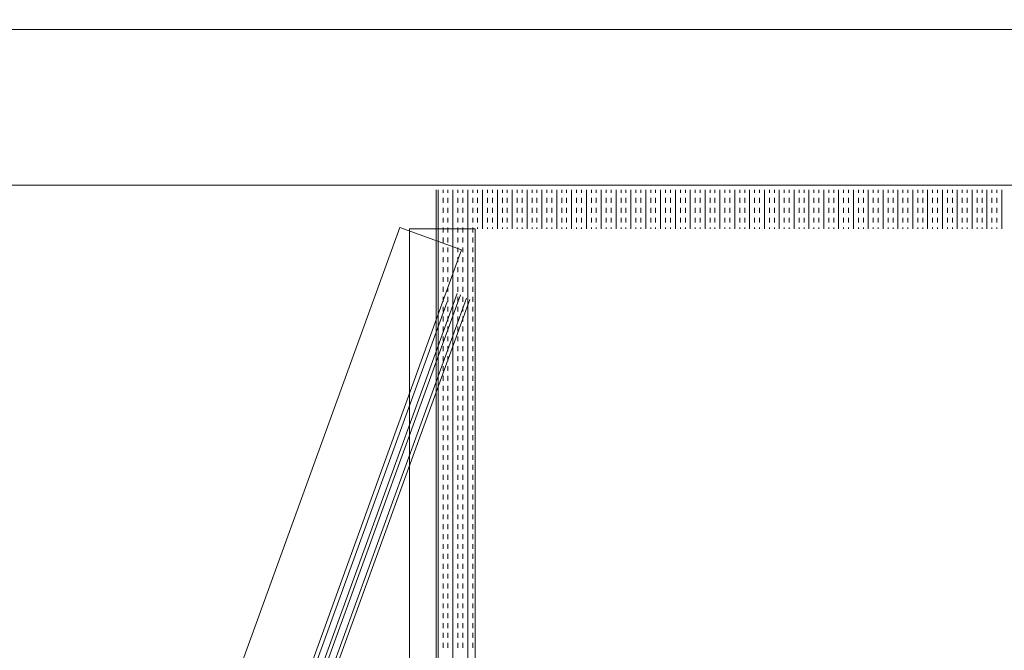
# Model space of a CAD drawing. Header units: millimetres. Extents: x 99250 to 122845, y -19292 to 18303.
# Tile 95 of 99: x 120095 to 120729, y 15709 to 16115. Entities that reach past the tile are written whole.
import ezdxf

# ---------------------------------------------------------------- set-up
doc = ezdxf.new("R2010")
doc.units = ezdxf.units.MM
doc.header["$MEASUREMENT"] = 0
doc.layers.add('IRISH HOUSE_HYD AIRPORT_DRAINAGE LAYOUT 1$0$GREY SCALE', color=8, linetype='Continuous')
doc.layers.add('IRISH HOUSE_HYD AIRPORT_DRAINAGE LAYOUT 1$0$GREYSCALE', color=8, linetype='Continuous', lineweight=0)
doc.layers.add('M-MEP-ELPR-EQUIP', color=6, linetype='Continuous', lineweight=20)

# ---------------------------------------------------------------- blocks, each defined once
blk = doc.blocks.new('IRISH HOUSE_HYD AIRPORT_DRAINAGE LAYOUT 1$0$FLOOR PLAN')
at = {"layer": 'IRISH HOUSE_HYD AIRPORT_DRAINAGE LAYOUT 1$0$GREYSCALE', "color": 8, "lineweight": 0, "ltscale": 0.25}
for p, q in [((18432.57, 16108.55), (21213.33, 16108.55)), ((18432.57, 16008.31), (21213.33, 16008.31))]:
    blk.add_line(p, q, dxfattribs=at)
at = {"layer": 'IRISH HOUSE_HYD AIRPORT_DRAINAGE LAYOUT 1$0$GREYSCALE', "color": 8, "lineweight": 0}
for p, q in [((20363.2, 15303.61), (20363.2, 16005.3)), ((20364.39, 15303.61), (20364.39, 16005.3)), ((20367.58, 16003.32), (20367.58, 16005.3)), ((20370.76, 16003.32), (20370.76, 16005.3)), ((20373.94, 15303.61), (20373.94, 16005.3)), ((20377.12, 16003.32), (20377.12, 16005.3)), ((20380.31, 16003.32), (20380.31, 16005.3)), ((20383.49, 15303.61), (20383.49, 16005.3)), ((20386.67, 16003.32), (20386.67, 16005.3)), ((20389.86, 16003.32), (20389.86, 16005.3)), ((20393.04, 15980.24), (20393.04, 16005.3)), ((20396.22, 16003.32), (20396.22, 16005.3)), ((20399.4, 16003.32), (20399.4, 16005.3)), ((20402.59, 15980.24), (20402.59, 16005.3)), ((20405.77, 16003.32), (20405.77, 16005.3)), ((20408.95, 16003.32), (20408.95, 16005.3)), ((20412.13, 15980.24), (20412.13, 16005.3)), ((20415.32, 16003.32), (20415.32, 16005.3)), ((20418.5, 16003.32), (20418.5, 16005.3)), ((20421.68, 15980.24), (20421.68, 16005.3)), ((20424.86, 16003.32), (20424.86, 16005.3)), ((20428.05, 16003.32), (20428.05, 16005.3)), ((20431.23, 15980.24), (20431.23, 16005.3)), ((20434.41, 16003.32), (20434.41, 16005.3)), ((20437.6, 16003.32), (20437.6, 16005.3)), ((20440.78, 15980.24), (20440.78, 16005.3)), ((20443.96, 16003.32), (20443.96, 16005.3)), ((20447.14, 16003.32), (20447.14, 16005.3)), ((20450.33, 15980.24), (20450.33, 16005.3)), ((20453.51, 16003.32), (20453.51, 16005.3)), ((20456.69, 16003.32), (20456.69, 16005.3)), ((20459.87, 15980.24), (20459.87, 16005.3)), ((20463.06, 16003.32), (20463.06, 16005.3)), ((20466.24, 16003.32), (20466.24, 16005.3)), ((20469.42, 15980.24), (20469.42, 16005.3)), ((20472.61, 16003.32), (20472.61, 16005.3)), ((20475.79, 16003.32), (20475.79, 16005.3)), ((20478.97, 15980.24), (20478.97, 16005.3)), ((20482.15, 16003.32), (20482.15, 16005.3)), ((20485.34, 16003.32), (20485.34, 16005.3)), ((20488.52, 15980.24), (20488.52, 16005.3)), ((20491.7, 16003.32), (20491.7, 16005.3)), ((20494.88, 16003.32), (20494.88, 16005.3)), ((20498.07, 15980.24), (20498.07, 16005.3)), ((20501.25, 16003.32), (20501.25, 16005.3)), ((20504.43, 16003.32), (20504.43, 16005.3)), ((20507.61, 15980.24), (20507.61, 16005.3)), ((20510.8, 16003.32), (20510.8, 16005.3)), ((20513.98, 16003.32), (20513.98, 16005.3)), ((20517.16, 15980.24), (20517.16, 16005.3)), ((20520.35, 16003.32), (20520.35, 16005.3)), ((20523.53, 16003.32), (20523.53, 16005.3)), ((20526.71, 15980.24), (20526.71, 16005.3)), ((20529.89, 16003.32), (20529.89, 16005.3)), ((20533.08, 16003.32), (20533.08, 16005.3)), ((20536.26, 15980.24), (20536.26, 16005.3)), ((20539.44, 16003.32), (20539.44, 16005.3)), ((20542.62, 16003.32), (20542.62, 16005.3)), ((20545.81, 15980.24), (20545.81, 16005.3)), ((20548.99, 16003.32), (20548.99, 16005.3)), ((20552.17, 16003.32), (20552.17, 16005.3)), ((20555.36, 15980.24), (20555.36, 16005.3)), ((20558.54, 16003.32), (20558.54, 16005.3)), ((20561.72, 16003.32), (20561.72, 16005.3)), ((20564.9, 15980.24), (20564.9, 16005.3)), ((20568.09, 16003.32), (20568.09, 16005.3)), ((20571.27, 16003.32), (20571.27, 16005.3)), ((20574.45, 15980.24), (20574.45, 16005.3)), ((20577.63, 16003.32), (20577.63, 16005.3)), ((20580.82, 16003.32), (20580.82, 16005.3)), ((20584, 15980.24), (20584, 16005.3)), ((20587.18, 16003.32), (20587.18, 16005.3)), ((20590.37, 16003.32), (20590.37, 16005.3)), ((20593.55, 15980.24), (20593.55, 16005.3)), ((20596.73, 16003.32), (20596.73, 16005.3)), ((20599.91, 16003.32), (20599.91, 16005.3)), ((20603.1, 15980.24), (20603.1, 16005.3)), ((20606.28, 16003.32), (20606.28, 16005.3)), ((20609.46, 16003.32), (20609.46, 16005.3)), ((20612.64, 15980.24), (20612.64, 16005.3)), ((20615.83, 16003.32), (20615.83, 16005.3)), ((20619.01, 16003.32), (20619.01, 16005.3)), ((20622.19, 15980.24), (20622.19, 16005.3)), ((20625.37, 16003.32), (20625.37, 16005.3)), ((20628.56, 16003.32), (20628.56, 16005.3)), ((20631.74, 15980.24), (20631.74, 16005.3)), ((20634.92, 16003.32), (20634.92, 16005.3)), ((20638.11, 16003.32), (20638.11, 16005.3)), ((20641.29, 15980.24), (20641.29, 16005.3)), ((20644.47, 16003.32), (20644.47, 16005.3)), ((20647.65, 16003.32), (20647.65, 16005.3)), ((20650.84, 15980.24), (20650.84, 16005.3)), ((20654.02, 16003.32), (20654.02, 16005.3)), ((20657.2, 16003.32), (20657.2, 16005.3)), ((20660.38, 15980.24), (20660.38, 16005.3)), ((20663.57, 16003.32), (20663.57, 16005.3)), ((20666.75, 16003.32), (20666.75, 16005.3)), ((20669.93, 15980.24), (20669.93, 16005.3)), ((20673.12, 16003.32), (20673.12, 16005.3)), ((20676.3, 16003.32), (20676.3, 16005.3)), ((20679.48, 15980.24), (20679.48, 16005.3)), ((20682.66, 16003.32), (20682.66, 16005.3)), ((20685.85, 16003.32), (20685.85, 16005.3)), ((20689.03, 15980.24), (20689.03, 16005.3)), ((20692.21, 16003.32), (20692.21, 16005.3)), ((20695.39, 16003.32), (20695.39, 16005.3)), ((20698.58, 15980.24), (20698.58, 16005.3)), ((20701.76, 16003.32), (20701.76, 16005.3)), ((20704.94, 16003.32), (20704.94, 16005.3)), ((20708.12, 15980.24), (20708.12, 16005.3)), ((20711.31, 16003.32), (20711.31, 16005.3)), ((20714.49, 16003.32), (20714.49, 16005.3)), ((20717.67, 15980.24), (20717.67, 16005.3)), ((20720.86, 16003.32), (20720.86, 16005.3)), ((20724.04, 16003.32), (20724.04, 16005.3)), ((20727.22, 15980.24), (20727.22, 16005.3)), ((20367.58, 15996.95), (20367.58, 16000.13)), ((20370.76, 15996.95), (20370.76, 16000.13)), ((20377.12, 15996.95), (20377.12, 16000.13)), ((20380.31, 15996.95), (20380.31, 16000.13)), ((20386.67, 15996.95), (20386.67, 16000.13)), ((20389.86, 15996.95), (20389.86, 16000.13)), ((20396.22, 15996.95), (20396.22, 16000.13)), ((20399.4, 15996.95), (20399.4, 16000.13)), ((20405.77, 15996.95), (20405.77, 16000.13)), ((20408.95, 15996.95), (20408.95, 16000.13)), ((20415.32, 15996.95), (20415.32, 16000.13)), ((20418.5, 15996.95), (20418.5, 16000.13)), ((20424.86, 15996.95), (20424.86, 16000.13)), ((20428.05, 15996.95), (20428.05, 16000.13)), ((20434.41, 15996.95), (20434.41, 16000.13)), ((20437.6, 15996.95), (20437.6, 16000.13)), ((20443.96, 15996.95), (20443.96, 16000.13)), ((20447.14, 15996.95), (20447.14, 16000.13)), ((20453.51, 15996.95), (20453.51, 16000.13)), ((20456.69, 15996.95), (20456.69, 16000.13)), ((20463.06, 15996.95), (20463.06, 16000.13)), ((20466.24, 15996.95), (20466.24, 16000.13)), ((20472.61, 15996.95), (20472.61, 16000.13)), ((20475.79, 15996.95), (20475.79, 16000.13)), ((20482.15, 15996.95), (20482.15, 16000.13)), ((20485.34, 15996.95), (20485.34, 16000.13)), ((20491.7, 15996.95), (20491.7, 16000.13)), ((20494.88, 15996.95), (20494.88, 16000.13)), ((20501.25, 15996.95), (20501.25, 16000.13)), ((20504.43, 15996.95), (20504.43, 16000.13)), ((20510.8, 15996.95), (20510.8, 16000.13)), ((20513.98, 15996.95), (20513.98, 16000.13)), ((20520.35, 15996.95), (20520.35, 16000.13)), ((20523.53, 15996.95), (20523.53, 16000.13)), ((20529.89, 15996.95), (20529.89, 16000.13)), ((20533.08, 15996.95), (20533.08, 16000.13)), ((20539.44, 15996.95), (20539.44, 16000.13)), ((20542.62, 15996.95), (20542.62, 16000.13)), ((20548.99, 15996.95), (20548.99, 16000.13)), ((20552.17, 15996.95), (20552.17, 16000.13)), ((20558.54, 15996.95), (20558.54, 16000.13)), ((20561.72, 15996.95), (20561.72, 16000.13)), ((20568.09, 15996.95), (20568.09, 16000.13)), ((20571.27, 15996.95), (20571.27, 16000.13)), ((20577.63, 15996.95), (20577.63, 16000.13)), ((20580.82, 15996.95), (20580.82, 16000.13)), ((20587.18, 15996.95), (20587.18, 16000.13)), ((20590.37, 15996.95), (20590.37, 16000.13)), ((20596.73, 15996.95), (20596.73, 16000.13)), ((20599.91, 15996.95), (20599.91, 16000.13)), ((20606.28, 15996.95), (20606.28, 16000.13)), ((20609.46, 15996.95), (20609.46, 16000.13)), ((20615.83, 15996.95), (20615.83, 16000.13)), ((20619.01, 15996.95), (20619.01, 16000.13)), ((20625.37, 15996.95), (20625.37, 16000.13)), ((20628.56, 15996.95), (20628.56, 16000.13)), ((20634.92, 15996.95), (20634.92, 16000.13)), ((20638.11, 15996.95), (20638.11, 16000.13)), ((20644.47, 15996.95), (20644.47, 16000.13)), ((20647.65, 15996.95), (20647.65, 16000.13)), ((20654.02, 15996.95), (20654.02, 16000.13)), ((20657.2, 15996.95), (20657.2, 16000.13)), ((20663.57, 15996.95), (20663.57, 16000.13)), ((20666.75, 15996.95), (20666.75, 16000.13)), ((20673.12, 15996.95), (20673.12, 16000.13)), ((20676.3, 15996.95), (20676.3, 16000.13)), ((20682.66, 15996.95), (20682.66, 16000.13)), ((20685.85, 15996.95), (20685.85, 16000.13)), ((20692.21, 15996.95), (20692.21, 16000.13)), ((20695.39, 15996.95), (20695.39, 16000.13)), ((20701.76, 15996.95), (20701.76, 16000.13)), ((20704.94, 15996.95), (20704.94, 16000.13)), ((20711.31, 15996.95), (20711.31, 16000.13)), ((20714.49, 15996.95), (20714.49, 16000.13)), ((20720.86, 15996.95), (20720.86, 16000.13)), ((20724.04, 15996.95), (20724.04, 16000.13)), ((20367.58, 15990.58), (20367.58, 15993.77)), ((20370.76, 15990.58), (20370.76, 15993.77)), ((20377.12, 15990.58), (20377.12, 15993.77)), ((20380.31, 15990.58), (20380.31, 15993.77)), ((20386.67, 15990.58), (20386.67, 15993.77)), ((20389.86, 15990.58), (20389.86, 15993.77)), ((20396.22, 15990.58), (20396.22, 15993.77)), ((20399.4, 15990.58), (20399.4, 15993.77)), ((20405.77, 15990.58), (20405.77, 15993.77)), ((20408.95, 15990.58), (20408.95, 15993.77)), ((20415.32, 15990.58), (20415.32, 15993.77)), ((20418.5, 15990.58), (20418.5, 15993.77)), ((20424.86, 15990.58), (20424.86, 15993.77)), ((20428.05, 15990.58), (20428.05, 15993.77)), ((20434.41, 15990.58), (20434.41, 15993.77)), ((20437.6, 15990.58), (20437.6, 15993.77)), ((20443.96, 15990.58), (20443.96, 15993.77)), ((20447.14, 15990.58), (20447.14, 15993.77)), ((20453.51, 15990.58), (20453.51, 15993.77)), ((20456.69, 15990.58), (20456.69, 15993.77)), ((20463.06, 15990.58), (20463.06, 15993.77)), ((20466.24, 15990.58), (20466.24, 15993.77)), ((20472.61, 15990.58), (20472.61, 15993.77)), ((20475.79, 15990.58), (20475.79, 15993.77)), ((20482.15, 15990.58), (20482.15, 15993.77)), ((20485.34, 15990.58), (20485.34, 15993.77)), ((20491.7, 15990.58), (20491.7, 15993.77)), ((20494.88, 15990.58), (20494.88, 15993.77)), ((20501.25, 15990.58), (20501.25, 15993.77)), ((20504.43, 15990.58), (20504.43, 15993.77)), ((20510.8, 15990.58), (20510.8, 15993.77)), ((20513.98, 15990.58), (20513.98, 15993.77)), ((20520.35, 15990.58), (20520.35, 15993.77)), ((20523.53, 15990.58), (20523.53, 15993.77)), ((20529.89, 15990.58), (20529.89, 15993.77)), ((20533.08, 15990.58), (20533.08, 15993.77)), ((20539.44, 15990.58), (20539.44, 15993.77)), ((20542.62, 15990.58), (20542.62, 15993.77)), ((20548.99, 15990.58), (20548.99, 15993.77)), ((20552.17, 15990.58), (20552.17, 15993.77)), ((20558.54, 15990.58), (20558.54, 15993.77)), ((20561.72, 15990.58), (20561.72, 15993.77)), ((20568.09, 15990.58), (20568.09, 15993.77)), ((20571.27, 15990.58), (20571.27, 15993.77)), ((20577.63, 15990.58), (20577.63, 15993.77)), ((20580.82, 15990.58), (20580.82, 15993.77)), ((20587.18, 15990.58), (20587.18, 15993.77)), ((20590.37, 15990.58), (20590.37, 15993.77)), ((20596.73, 15990.58), (20596.73, 15993.77)), ((20599.91, 15990.58), (20599.91, 15993.77)), ((20606.28, 15990.58), (20606.28, 15993.77)), ((20609.46, 15990.58), (20609.46, 15993.77)), ((20615.83, 15990.58), (20615.83, 15993.77)), ((20619.01, 15990.58), (20619.01, 15993.77)), ((20625.37, 15990.58), (20625.37, 15993.77)), ((20628.56, 15990.58), (20628.56, 15993.77)), ((20634.92, 15990.58), (20634.92, 15993.77)), ((20638.11, 15990.58), (20638.11, 15993.77)), ((20644.47, 15990.58), (20644.47, 15993.77)), ((20647.65, 15990.58), (20647.65, 15993.77)), ((20654.02, 15990.58), (20654.02, 15993.77)), ((20657.2, 15990.58), (20657.2, 15993.77)), ((20663.57, 15990.58), (20663.57, 15993.77)), ((20666.75, 15990.58), (20666.75, 15993.77)), ((20673.12, 15990.58), (20673.12, 15993.77)), ((20676.3, 15990.58), (20676.3, 15993.77)), ((20682.66, 15990.58), (20682.66, 15993.77)), ((20685.85, 15990.58), (20685.85, 15993.77)), ((20692.21, 15990.58), (20692.21, 15993.77)), ((20695.39, 15990.58), (20695.39, 15993.77)), ((20701.76, 15990.58), (20701.76, 15993.77)), ((20704.94, 15990.58), (20704.94, 15993.77)), ((20711.31, 15990.58), (20711.31, 15993.77)), ((20714.49, 15990.58), (20714.49, 15993.77)), ((20720.86, 15990.58), (20720.86, 15993.77)), ((20724.04, 15990.58), (20724.04, 15993.77)), ((20367.58, 15984.22), (20367.58, 15987.4)), ((20370.76, 15984.22), (20370.76, 15987.4)), ((20377.12, 15984.22), (20377.12, 15987.4)), ((20380.31, 15984.22), (20380.31, 15987.4)), ((20386.67, 15984.22), (20386.67, 15987.4)), ((20389.86, 15984.22), (20389.86, 15987.4)), ((20396.22, 15984.22), (20396.22, 15987.4)), ((20399.4, 15984.22), (20399.4, 15987.4)), ((20405.77, 15984.22), (20405.77, 15987.4)), ((20408.95, 15984.22), (20408.95, 15987.4)), ((20415.32, 15984.22), (20415.32, 15987.4)), ((20418.5, 15984.22), (20418.5, 15987.4)), ((20424.86, 15984.22), (20424.86, 15987.4)), ((20428.05, 15984.22), (20428.05, 15987.4)), ((20434.41, 15984.22), (20434.41, 15987.4)), ((20437.6, 15984.22), (20437.6, 15987.4)), ((20443.96, 15984.22), (20443.96, 15987.4)), ((20447.14, 15984.22), (20447.14, 15987.4)), ((20453.51, 15984.22), (20453.51, 15987.4)), ((20456.69, 15984.22), (20456.69, 15987.4)), ((20463.06, 15984.22), (20463.06, 15987.4)), ((20466.24, 15984.22), (20466.24, 15987.4)), ((20472.61, 15984.22), (20472.61, 15987.4)), ((20475.79, 15984.22), (20475.79, 15987.4)), ((20482.15, 15984.22), (20482.15, 15987.4)), ((20485.34, 15984.22), (20485.34, 15987.4)), ((20491.7, 15984.22), (20491.7, 15987.4)), ((20494.88, 15984.22), (20494.88, 15987.4)), ((20501.25, 15984.22), (20501.25, 15987.4)), ((20504.43, 15984.22), (20504.43, 15987.4)), ((20510.8, 15984.22), (20510.8, 15987.4)), ((20513.98, 15984.22), (20513.98, 15987.4)), ((20520.35, 15984.22), (20520.35, 15987.4)), ((20523.53, 15984.22), (20523.53, 15987.4)), ((20529.89, 15984.22), (20529.89, 15987.4)), ((20533.08, 15984.22), (20533.08, 15987.4)), ((20539.44, 15984.22), (20539.44, 15987.4)), ((20542.62, 15984.22), (20542.62, 15987.4)), ((20548.99, 15984.22), (20548.99, 15987.4)), ((20552.17, 15984.22), (20552.17, 15987.4)), ((20558.54, 15984.22), (20558.54, 15987.4)), ((20561.72, 15984.22), (20561.72, 15987.4)), ((20568.09, 15984.22), (20568.09, 15987.4)), ((20571.27, 15984.22), (20571.27, 15987.4)), ((20577.63, 15984.22), (20577.63, 15987.4)), ((20580.82, 15984.22), (20580.82, 15987.4)), ((20587.18, 15984.22), (20587.18, 15987.4)), ((20590.37, 15984.22), (20590.37, 15987.4)), ((20596.73, 15984.22), (20596.73, 15987.4)), ((20599.91, 15984.22), (20599.91, 15987.4)), ((20606.28, 15984.22), (20606.28, 15987.4)), ((20609.46, 15984.22), (20609.46, 15987.4)), ((20615.83, 15984.22), (20615.83, 15987.4)), ((20619.01, 15984.22), (20619.01, 15987.4)), ((20625.37, 15984.22), (20625.37, 15987.4)), ((20628.56, 15984.22), (20628.56, 15987.4)), ((20634.92, 15984.22), (20634.92, 15987.4)), ((20638.11, 15984.22), (20638.11, 15987.4)), ((20644.47, 15984.22), (20644.47, 15987.4)), ((20647.65, 15984.22), (20647.65, 15987.4)), ((20654.02, 15984.22), (20654.02, 15987.4)), ((20657.2, 15984.22), (20657.2, 15987.4)), ((20663.57, 15984.22), (20663.57, 15987.4)), ((20666.75, 15984.22), (20666.75, 15987.4)), ((20673.12, 15984.22), (20673.12, 15987.4)), ((20676.3, 15984.22), (20676.3, 15987.4)), ((20682.66, 15984.22), (20682.66, 15987.4)), ((20685.85, 15984.22), (20685.85, 15987.4)), ((20692.21, 15984.22), (20692.21, 15987.4)), ((20695.39, 15984.22), (20695.39, 15987.4)), ((20701.76, 15984.22), (20701.76, 15987.4)), ((20704.94, 15984.22), (20704.94, 15987.4)), ((20711.31, 15984.22), (20711.31, 15987.4)), ((20714.49, 15984.22), (20714.49, 15987.4)), ((20720.86, 15984.22), (20720.86, 15987.4)), ((20724.04, 15984.22), (20724.04, 15987.4)), ((20339.78, 15981.14), (20112.17, 15354.17)), ((20379.58, 15966.69), (20339.78, 15981.14)), ((20345.91, 15980.24), (20345.91, 15313.23)), ((20388.26, 15980.24), (20345.91, 15980.24)), ((20367.58, 15977.85), (20367.58, 15981.04)), ((20370.76, 15977.85), (20370.76, 15981.04)), ((20377.12, 15977.85), (20377.12, 15981.04)), ((20380.31, 15977.85), (20380.31, 15981.04)), ((20386.67, 15977.85), (20386.67, 15981.04)), ((20388.26, 15328.67), (20388.26, 15980.24)), ((20388.26, 15313.23), (20388.26, 15980.24)), ((20389.86, 15980.24), (20389.86, 15981.04)), ((20396.22, 15980.24), (20396.22, 15981.04)), ((20399.4, 15980.24), (20399.4, 15981.04)), ((20405.77, 15980.24), (20405.77, 15981.04)), ((20408.95, 15980.24), (20408.95, 15981.04)), ((20415.32, 15980.24), (20415.32, 15981.04)), ((20418.5, 15980.24), (20418.5, 15981.04)), ((20424.86, 15980.24), (20424.86, 15981.04)), ((20428.05, 15980.24), (20428.05, 15981.04)), ((20434.41, 15980.24), (20434.41, 15981.04)), ((20437.6, 15980.24), (20437.6, 15981.04)), ((20443.96, 15980.24), (20443.96, 15981.04)), ((20447.14, 15980.24), (20447.14, 15981.04)), ((20453.51, 15980.24), (20453.51, 15981.04)), ((20456.69, 15980.24), (20456.69, 15981.04)), ((20463.06, 15980.24), (20463.06, 15981.04)), ((20466.24, 15980.24), (20466.24, 15981.04)), ((20472.61, 15980.24), (20472.61, 15981.04)), ((20475.79, 15980.24), (20475.79, 15981.04)), ((20482.15, 15980.24), (20482.15, 15981.04)), ((20485.34, 15980.24), (20485.34, 15981.04)), ((20491.7, 15980.24), (20491.7, 15981.04)), ((20494.88, 15980.24), (20494.88, 15981.04)), ((20501.25, 15980.24), (20501.25, 15981.04)), ((20504.43, 15980.24), (20504.43, 15981.04)), ((20510.8, 15980.24), (20510.8, 15981.04)), ((20513.98, 15980.24), (20513.98, 15981.04)), ((20520.35, 15980.24), (20520.35, 15981.04)), ((20523.53, 15980.24), (20523.53, 15981.04)), ((20529.89, 15980.24), (20529.89, 15981.04)), ((20533.08, 15980.24), (20533.08, 15981.04)), ((20539.44, 15980.24), (20539.44, 15981.04)), ((20542.62, 15980.24), (20542.62, 15981.04)), ((20548.99, 15980.24), (20548.99, 15981.04)), ((20552.17, 15980.24), (20552.17, 15981.04)), ((20558.54, 15980.24), (20558.54, 15981.04)), ((20561.72, 15980.24), (20561.72, 15981.04)), ((20568.09, 15980.24), (20568.09, 15981.04)), ((20571.27, 15980.24), (20571.27, 15981.04)), ((20577.63, 15980.24), (20577.63, 15981.04)), ((20580.82, 15980.24), (20580.82, 15981.04)), ((20587.18, 15980.24), (20587.18, 15981.04)), ((20590.37, 15980.24), (20590.37, 15981.04)), ((20596.73, 15980.24), (20596.73, 15981.04)), ((20599.91, 15980.24), (20599.91, 15981.04)), ((20606.28, 15980.24), (20606.28, 15981.04)), ((20609.46, 15980.24), (20609.46, 15981.04)), ((20615.83, 15980.24), (20615.83, 15981.04)), ((20619.01, 15980.24), (20619.01, 15981.04)), ((20625.37, 15980.24), (20625.37, 15981.04)), ((20628.56, 15980.24), (20628.56, 15981.04)), ((20634.92, 15980.24), (20634.92, 15981.04)), ((20638.11, 15980.24), (20638.11, 15981.04)), ((20644.47, 15980.24), (20644.47, 15981.04)), ((20647.65, 15980.24), (20647.65, 15981.04)), ((20654.02, 15980.24), (20654.02, 15981.04)), ((20657.2, 15980.24), (20657.2, 15981.04)), ((20663.57, 15980.24), (20663.57, 15981.04)), ((20666.75, 15980.24), (20666.75, 15981.04)), ((20673.12, 15980.24), (20673.12, 15981.04)), ((20676.3, 15980.24), (20676.3, 15981.04)), ((20682.66, 15980.24), (20682.66, 15981.04)), ((20685.85, 15980.24), (20685.85, 15981.04)), ((20692.21, 15980.24), (20692.21, 15981.04)), ((20695.39, 15980.24), (20695.39, 15981.04)), ((20701.76, 15980.24), (20701.76, 15981.04)), ((20704.94, 15980.24), (20704.94, 15981.04)), ((20711.31, 15980.24), (20711.31, 15981.04)), ((20714.49, 15980.24), (20714.49, 15981.04)), ((20720.86, 15980.24), (20720.86, 15981.04)), ((20724.04, 15980.24), (20724.04, 15981.04)), ((20367.58, 15971.49), (20367.58, 15974.67)), ((20370.76, 15971.49), (20370.76, 15974.67)), ((20377.12, 15971.49), (20377.12, 15974.67)), ((20380.31, 15971.49), (20380.31, 15974.67)), ((20386.67, 15971.49), (20386.67, 15974.67)), ((20151.98, 15339.71), (20379.58, 15966.69)), ((20367.58, 15965.12), (20367.58, 15968.31)), ((20370.76, 15965.12), (20370.76, 15968.31)), ((20377.12, 15965.12), (20377.12, 15968.31)), ((20380.31, 15965.12), (20380.31, 15968.31)), ((20386.67, 15965.12), (20386.67, 15968.31)), ((20367.58, 15958.76), (20367.58, 15961.94)), ((20370.76, 15958.76), (20370.76, 15961.94)), ((20377.12, 15958.76), (20377.12, 15961.94)), ((20380.31, 15958.76), (20380.31, 15961.94)), ((20386.67, 15958.76), (20386.67, 15961.94)), ((20367.58, 15952.39), (20367.58, 15955.58)), ((20370.76, 15952.39), (20370.76, 15955.58)), ((20377.12, 15952.39), (20377.12, 15955.58)), ((20380.31, 15952.39), (20380.31, 15955.58)), ((20386.67, 15952.39), (20386.67, 15955.58)), ((20367.58, 15946.03), (20367.58, 15949.21)), ((20370.76, 15946.03), (20370.76, 15949.21)), ((20377.12, 15946.03), (20377.12, 15949.21)), ((20380.31, 15946.03), (20380.31, 15949.21)), ((20386.67, 15946.03), (20386.67, 15949.21)), ((20376.76, 15938.55), (20167.87, 15363.11)), ((20169.96, 15362.36), (20378.85, 15937.79)), ((20367.58, 15939.66), (20367.58, 15942.84)), ((20370.76, 15939.66), (20370.76, 15942.84)), ((20377.12, 15939.66), (20377.12, 15942.84)), ((20380.31, 15939.66), (20380.31, 15942.84)), ((20386.67, 15939.66), (20386.67, 15942.84)), ((20166.23, 15371.34), (20370.23, 15933.29)), ((20382.66, 15935.55), (20174.31, 15361.63)), ((20384.8, 15934.77), (20176.45, 15360.86)), ((20367.58, 15933.3), (20367.58, 15936.48)), ((20370.76, 15933.3), (20370.76, 15936.48)), ((20377.12, 15933.3), (20377.12, 15936.48)), ((20380.31, 15933.3), (20380.31, 15936.48)), ((20386.67, 15933.3), (20386.67, 15936.48)), ((20367.58, 15926.93), (20367.58, 15930.11)), ((20370.76, 15926.93), (20370.76, 15930.11)), ((20377.12, 15926.93), (20377.12, 15930.11)), ((20380.31, 15926.93), (20380.31, 15930.11)), ((20386.67, 15926.93), (20386.67, 15930.11)), ((20367.58, 15920.57), (20367.58, 15923.75)), ((20370.76, 15920.57), (20370.76, 15923.75)), ((20377.12, 15920.57), (20377.12, 15923.75)), ((20380.31, 15920.57), (20380.31, 15923.75)), ((20386.67, 15920.57), (20386.67, 15923.75)), ((20367.58, 15914.2), (20367.58, 15917.38)), ((20370.76, 15914.2), (20370.76, 15917.38)), ((20377.12, 15914.2), (20377.12, 15917.38)), ((20380.31, 15914.2), (20380.31, 15917.38)), ((20386.67, 15914.2), (20386.67, 15917.38)), ((20367.58, 15907.83), (20367.58, 15911.02)), ((20370.76, 15907.83), (20370.76, 15911.02)), ((20377.12, 15907.83), (20377.12, 15911.02)), ((20380.31, 15907.83), (20380.31, 15911.02)), ((20386.67, 15907.83), (20386.67, 15911.02)), ((20367.58, 15901.47), (20367.58, 15904.65)), ((20370.76, 15901.47), (20370.76, 15904.65)), ((20377.12, 15901.47), (20377.12, 15904.65)), ((20380.31, 15901.47), (20380.31, 15904.65)), ((20386.67, 15901.47), (20386.67, 15904.65)), ((20367.58, 15895.1), (20367.58, 15898.29)), ((20370.76, 15895.1), (20370.76, 15898.29)), ((20377.12, 15895.1), (20377.12, 15898.29)), ((20380.31, 15895.1), (20380.31, 15898.29)), ((20386.67, 15895.1), (20386.67, 15898.29)), ((20367.58, 15888.74), (20367.58, 15891.92)), ((20370.76, 15888.74), (20370.76, 15891.92)), ((20377.12, 15888.74), (20377.12, 15891.92)), ((20380.31, 15888.74), (20380.31, 15891.92)), ((20386.67, 15888.74), (20386.67, 15891.92)), ((20367.58, 15882.37), (20367.58, 15885.56)), ((20370.76, 15882.37), (20370.76, 15885.56)), ((20377.12, 15882.37), (20377.12, 15885.56)), ((20380.31, 15882.37), (20380.31, 15885.56)), ((20386.67, 15882.37), (20386.67, 15885.56)), ((20367.58, 15876.01), (20367.58, 15879.19)), ((20370.76, 15876.01), (20370.76, 15879.19)), ((20377.12, 15876.01), (20377.12, 15879.19)), ((20380.31, 15876.01), (20380.31, 15879.19)), ((20386.67, 15876.01), (20386.67, 15879.19)), ((20367.58, 15869.64), (20367.58, 15872.82)), ((20370.76, 15869.64), (20370.76, 15872.82)), ((20377.12, 15869.64), (20377.12, 15872.82)), ((20380.31, 15869.64), (20380.31, 15872.82)), ((20386.67, 15869.64), (20386.67, 15872.82)), ((20367.58, 15863.28), (20367.58, 15866.46)), ((20370.76, 15863.28), (20370.76, 15866.46)), ((20377.12, 15863.28), (20377.12, 15866.46)), ((20380.31, 15863.28), (20380.31, 15866.46)), ((20386.67, 15863.28), (20386.67, 15866.46)), ((20367.58, 15856.91), (20367.58, 15860.09)), ((20370.76, 15856.91), (20370.76, 15860.09)), ((20377.12, 15856.91), (20377.12, 15860.09)), ((20380.31, 15856.91), (20380.31, 15860.09)), ((20386.67, 15856.91), (20386.67, 15860.09)), ((20367.58, 15850.55), (20367.58, 15853.73)), ((20370.76, 15850.55), (20370.76, 15853.73)), ((20377.12, 15850.55), (20377.12, 15853.73)), ((20380.31, 15850.55), (20380.31, 15853.73)), ((20386.67, 15850.55), (20386.67, 15853.73)), ((20367.58, 15844.18), (20367.58, 15847.36)), ((20370.76, 15844.18), (20370.76, 15847.36)), ((20377.12, 15844.18), (20377.12, 15847.36)), ((20380.31, 15844.18), (20380.31, 15847.36)), ((20386.67, 15844.18), (20386.67, 15847.36)), ((20367.58, 15837.82), (20367.58, 15841)), ((20370.76, 15837.82), (20370.76, 15841)), ((20377.12, 15837.82), (20377.12, 15841)), ((20380.31, 15837.82), (20380.31, 15841)), ((20386.67, 15837.82), (20386.67, 15841)), ((20367.58, 15831.45), (20367.58, 15834.63)), ((20370.76, 15831.45), (20370.76, 15834.63)), ((20377.12, 15831.45), (20377.12, 15834.63)), ((20380.31, 15831.45), (20380.31, 15834.63)), ((20386.67, 15831.45), (20386.67, 15834.63)), ((20367.58, 15825.08), (20367.58, 15828.27)), ((20370.76, 15825.08), (20370.76, 15828.27)), ((20377.12, 15825.08), (20377.12, 15828.27)), ((20380.31, 15825.08), (20380.31, 15828.27)), ((20386.67, 15825.08), (20386.67, 15828.27)), ((20367.58, 15818.72), (20367.58, 15821.9)), ((20370.76, 15818.72), (20370.76, 15821.9)), ((20377.12, 15818.72), (20377.12, 15821.9)), ((20380.31, 15818.72), (20380.31, 15821.9)), ((20386.67, 15818.72), (20386.67, 15821.9)), ((20367.58, 15812.35), (20367.58, 15815.54)), ((20370.76, 15812.35), (20370.76, 15815.54)), ((20377.12, 15812.35), (20377.12, 15815.54)), ((20380.31, 15812.35), (20380.31, 15815.54)), ((20386.67, 15812.35), (20386.67, 15815.54)), ((20367.58, 15805.99), (20367.58, 15809.17)), ((20370.76, 15805.99), (20370.76, 15809.17)), ((20377.12, 15805.99), (20377.12, 15809.17)), ((20380.31, 15805.99), (20380.31, 15809.17)), ((20386.67, 15805.99), (20386.67, 15809.17)), ((20367.58, 15799.62), (20367.58, 15802.81)), ((20370.76, 15799.62), (20370.76, 15802.81)), ((20377.12, 15799.62), (20377.12, 15802.81)), ((20380.31, 15799.62), (20380.31, 15802.81)), ((20386.67, 15799.62), (20386.67, 15802.81)), ((20367.58, 15793.26), (20367.58, 15796.44)), ((20370.76, 15793.26), (20370.76, 15796.44)), ((20377.12, 15793.26), (20377.12, 15796.44)), ((20380.31, 15793.26), (20380.31, 15796.44)), ((20386.67, 15793.26), (20386.67, 15796.44)), ((20367.58, 15786.89), (20367.58, 15790.07)), ((20370.76, 15786.89), (20370.76, 15790.07)), ((20377.12, 15786.89), (20377.12, 15790.07)), ((20380.31, 15786.89), (20380.31, 15790.07)), ((20386.67, 15786.89), (20386.67, 15790.07)), ((20367.58, 15780.53), (20367.58, 15783.71)), ((20370.76, 15780.53), (20370.76, 15783.71)), ((20377.12, 15780.53), (20377.12, 15783.71)), ((20380.31, 15780.53), (20380.31, 15783.71)), ((20386.67, 15780.53), (20386.67, 15783.71)), ((20367.58, 15774.16), (20367.58, 15777.34)), ((20370.76, 15774.16), (20370.76, 15777.34)), ((20377.12, 15774.16), (20377.12, 15777.34)), ((20380.31, 15774.16), (20380.31, 15777.34)), ((20386.67, 15774.16), (20386.67, 15777.34)), ((20367.58, 15767.8), (20367.58, 15770.98)), ((20370.76, 15767.8), (20370.76, 15770.98)), ((20377.12, 15767.8), (20377.12, 15770.98)), ((20380.31, 15767.8), (20380.31, 15770.98)), ((20386.67, 15767.8), (20386.67, 15770.98)), ((20367.58, 15761.43), (20367.58, 15764.61)), ((20370.76, 15761.43), (20370.76, 15764.61)), ((20377.12, 15761.43), (20377.12, 15764.61)), ((20380.31, 15761.43), (20380.31, 15764.61)), ((20386.67, 15761.43), (20386.67, 15764.61)), ((20367.58, 15755.07), (20367.58, 15758.25)), ((20370.76, 15755.07), (20370.76, 15758.25)), ((20377.12, 15755.07), (20377.12, 15758.25)), ((20380.31, 15755.07), (20380.31, 15758.25)), ((20386.67, 15755.07), (20386.67, 15758.25)), ((20367.58, 15748.7), (20367.58, 15751.88)), ((20370.76, 15748.7), (20370.76, 15751.88)), ((20377.12, 15748.7), (20377.12, 15751.88)), ((20380.31, 15748.7), (20380.31, 15751.88)), ((20386.67, 15748.7), (20386.67, 15751.88)), ((20367.58, 15742.33), (20367.58, 15745.52)), ((20370.76, 15742.33), (20370.76, 15745.52)), ((20377.12, 15742.33), (20377.12, 15745.52)), ((20380.31, 15742.33), (20380.31, 15745.52)), ((20386.67, 15742.33), (20386.67, 15745.52)), ((20367.58, 15735.97), (20367.58, 15739.15)), ((20370.76, 15735.97), (20370.76, 15739.15)), ((20377.12, 15735.97), (20377.12, 15739.15)), ((20380.31, 15735.97), (20380.31, 15739.15)), ((20386.67, 15735.97), (20386.67, 15739.15)), ((20367.58, 15729.6), (20367.58, 15732.79)), ((20370.76, 15729.6), (20370.76, 15732.79)), ((20377.12, 15729.6), (20377.12, 15732.79)), ((20380.31, 15729.6), (20380.31, 15732.79)), ((20386.67, 15729.6), (20386.67, 15732.79)), ((20367.58, 15723.24), (20367.58, 15726.42)), ((20370.76, 15723.24), (20370.76, 15726.42)), ((20377.12, 15723.24), (20377.12, 15726.42)), ((20380.31, 15723.24), (20380.31, 15726.42)), ((20386.67, 15723.24), (20386.67, 15726.42)), ((20367.58, 15716.87), (20367.58, 15720.06)), ((20370.76, 15716.87), (20370.76, 15720.06)), ((20377.12, 15716.87), (20377.12, 15720.06)), ((20380.31, 15716.87), (20380.31, 15720.06)), ((20386.67, 15716.87), (20386.67, 15720.06)), ((20367.58, 15710.51), (20367.58, 15713.69)), ((20370.76, 15710.51), (20370.76, 15713.69)), ((20377.12, 15710.51), (20377.12, 15713.69)), ((20380.31, 15710.51), (20380.31, 15713.69)), ((20386.67, 15710.51), (20386.67, 15713.69))]:
    blk.add_line(p, q, dxfattribs=at)
at = {"layer": 'IRISH HOUSE_HYD AIRPORT_DRAINAGE LAYOUT 1$0$GREYSCALE', "color": 8, "lineweight": 0, "ltscale": 0.25}
for centre, radius, start, end in [((21217.06, 10299.38), 7850.25, 90.386833, 134.7725), ((21222.47, 10287.47), 7709.61, 91.192759, 134.216772)]:
    blk.add_arc(centre, radius, start, end, dxfattribs=at)
at = {"layer": 'IRISH HOUSE_HYD AIRPORT_DRAINAGE LAYOUT 1$0$GREYSCALE', "color": 8, "lineweight": 0}
for radius, start, end in [(7752.88, 89.853691, 134.676255), (7602.52, 89.377122, 134.601307)]:
    blk.add_arc((21130.68, 10361.07), radius, start, end, dxfattribs=at)
blk = doc.blocks.new('IRISH HOUSE_HYD AIRPORT_DRAINAGE LAYOUT 1')
at = {"layer": 'IRISH HOUSE_HYD AIRPORT_DRAINAGE LAYOUT 1$0$GREY SCALE'}
blk.add_blockref('IRISH HOUSE_HYD AIRPORT_DRAINAGE LAYOUT 1$0$FLOOR PLAN', (0, 0), dxfattribs=at)

msp = doc.modelspace()

# ---------------------------------------------------------------- block references
at = {"layer": 'M-MEP-ELPR-EQUIP'}
msp.add_blockref('IRISH HOUSE_HYD AIRPORT_DRAINAGE LAYOUT 1', (100000, 0), dxfattribs=at)

doc.saveas('drawing.dxf')
